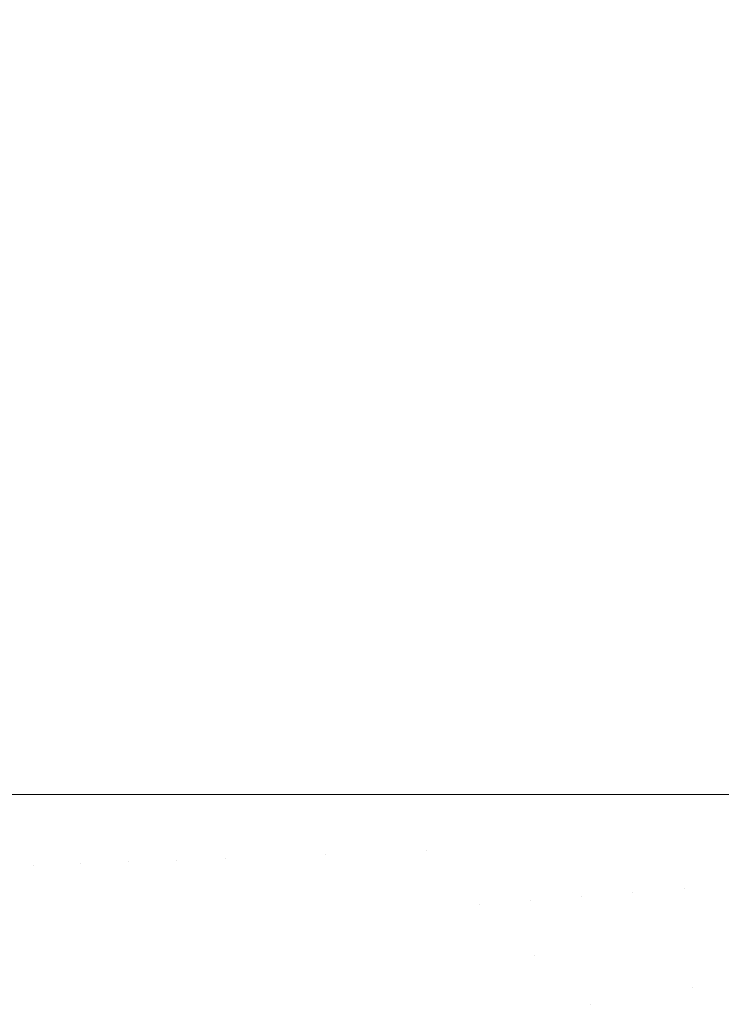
# Model space of a CAD drawing. Header units: centimetres. Extents: x -21.6 to 22.7, y 4.2 to 6.
# Tile 28 of 256: x -21.565 to -21.5419, y 4.2933 to 4.3257. Entities that reach past the tile are written whole.
import ezdxf

# ---------------------------------------------------------------- set-up
doc = ezdxf.new("R2010")
doc.units = ezdxf.units.CM
doc.header["$LTSCALE"] = 2.54
doc.layers.add('Lucido design-1', color=7, linetype='Continuous')

# ---------------------------------------------------------------- blocks, each defined once
blk = doc.blocks.new('Gruppo-3-1')
at = {"color": 7, "linetype": 'Continuous', "lineweight": 9}
for points, invisible_edges in [([(-21.566333, 5.900212, -2276.987522), (-21.563944, 5.900212, -2276.99071), (-21.563944, 4.300212, -2276.99071), (-21.566036, 4.300212, -2276.987918)], 10), ([(-21.563828, 5.900212, -2276.253482), (-21.56622, 5.900212, -2276.256661), (-21.56622, 4.300212, -2276.256661), (-21.564517, 4.300212, -2276.254398)], 10), ([(-21.564517, 4.300212, -2276.254398), (-21.563828, 4.300212, -2276.253482), (-21.563828, 5.900212, -2276.253482)], 10), ([(-21.562975, 4.300212, -2276.991898), (-21.563944, 4.300212, -2276.99071), (-21.563944, 5.900212, -2276.99071), (-21.562975, 5.900212, -2276.991898)], 10), ([(-21.561366, 5.900212, -2276.250477), (-21.563828, 5.900212, -2276.253482), (-21.563828, 4.300212, -2276.253482), (-21.561421, 4.300212, -2276.250544)], 10), ([(-21.562975, 5.900212, -2276.991898), (-21.561485, 5.900212, -2276.993723), (-21.561485, 4.300212, -2276.993723), (-21.562975, 4.300212, -2276.991898)], 10), ([(-21.559819, 4.300212, -2276.995601), (-21.561485, 4.300212, -2276.993723), (-21.561485, 5.900212, -2276.993723), (-21.559819, 5.900212, -2276.995601)], 10), ([(-21.561421, 4.300212, -2276.250544), (-21.561366, 4.300212, -2276.250477), (-21.561366, 5.900212, -2276.250477)], 10), ([(-21.561366, 5.900212, -2276.250477), (-21.561366, 4.300212, -2276.250477), (-21.558842, 4.300212, -2276.247644), (-21.558842, 5.900212, -2276.247644)], 5), ([(-21.559819, 5.900212, -2276.995601), (-21.558964, 5.900212, -2276.996564), (-21.558964, 4.300212, -2276.996564), (-21.559819, 4.300212, -2276.995601)], 10), ([(-21.558964, 5.900212, -2276.996564), (-21.556389, 5.900212, -2276.999234), (-21.556389, 4.300212, -2276.999234), (-21.558209, 4.300212, -2276.997346)], 10), ([(-21.558209, 4.300212, -2276.997346), (-21.558964, 4.300212, -2276.996564), (-21.558964, 5.900212, -2276.996564)], 10), ([(-21.556265, 5.900212, -2276.244983), (-21.558842, 5.900212, -2276.247644), (-21.558842, 4.300212, -2276.247644), (-21.558211, 4.300212, -2276.246992)], 10), ([(-21.558211, 4.300212, -2276.246992), (-21.556265, 4.300212, -2276.244983), (-21.556265, 5.900212, -2276.244983)], 10), ([(-21.554936, 4.300212, -2277.000622), (-21.556389, 4.300212, -2276.999234), (-21.556389, 5.900212, -2276.999234), (-21.554936, 5.900212, -2277.000622)], 10), ([(-21.553643, 5.900212, -2276.242489), (-21.556265, 5.900212, -2276.244983), (-21.556265, 4.300212, -2276.244983), (-21.554935, 4.300212, -2276.243718)], 10), ([(-21.554936, 5.900212, -2277.000622), (-21.553769, 5.900212, -2277.001736), (-21.553769, 4.300212, -2277.001736), (-21.554936, 4.300212, -2277.000622)], 10), ([(-21.554935, 4.300212, -2276.243718), (-21.553643, 4.300212, -2276.242489), (-21.553643, 5.900212, -2276.242489)], 10), ([(-21.553769, 4.300212, -2277.001736), (-21.553769, 5.900212, -2277.001736), (-21.551854, 5.900212, -2277.003439), (-21.551854, 4.300212, -2277.003439)], 5), ([(-21.553643, 5.900212, -2276.242489), (-21.553643, 4.300212, -2276.242489), (-21.552235, 4.300212, -2276.241232), (-21.552235, 5.900212, -2276.241232)], 5), ([(-21.551616, 5.900212, -2276.240714), (-21.552235, 5.900212, -2276.241232), (-21.552235, 4.300212, -2276.241232), (-21.551616, 4.300212, -2276.240714)], 10), ([(-21.551621, 4.300212, -2277.003631), (-21.551854, 4.300212, -2277.003439), (-21.551854, 5.900212, -2277.003439), (-21.551621, 5.900212, -2277.003631)], 10), ([(-21.54994, 4.300212, -2277.005022), (-21.551621, 4.300212, -2277.003631), (-21.551621, 5.900212, -2277.003631), (-21.54994, 5.900212, -2277.005022)], 10), ([(-21.551616, 4.300212, -2276.240714), (-21.549944, 4.300212, -2276.239313), (-21.549944, 5.900212, -2276.239313), (-21.551616, 5.900212, -2276.240714)], 10), ([(-21.549944, 4.300212, -2276.239313), (-21.549554, 4.300212, -2276.238987), (-21.549554, 5.900212, -2276.238987), (-21.549944, 5.900212, -2276.239313)], 10), ([(-21.54994, 5.900212, -2277.005022), (-21.549169, 5.900212, -2277.00566), (-21.549169, 4.300212, -2277.00566), (-21.54994, 4.300212, -2277.005022)], 10), ([(-21.548257, 5.900212, -2276.237989), (-21.549554, 5.900212, -2276.238987), (-21.549554, 4.300212, -2276.238987), (-21.548257, 4.300212, -2276.237989)], 10), ([(-21.549169, 5.900212, -2277.00566), (-21.546458, 5.900212, -2277.007721), (-21.546458, 4.300212, -2277.007721), (-21.548259, 4.300212, -2277.006352)], 10), ([(-21.548259, 4.300212, -2277.006352), (-21.549169, 4.300212, -2277.00566), (-21.549169, 5.900212, -2277.00566)], 10), ([(-21.548257, 4.300212, -2276.237989), (-21.546847, 4.300212, -2276.236904), (-21.546847, 5.900212, -2276.236904), (-21.548257, 5.900212, -2276.237989)], 10), ([(-21.544888, 5.900212, -2276.235521), (-21.546847, 5.900212, -2276.236904), (-21.546847, 4.300212, -2276.236904), (-21.544888, 4.300212, -2276.235521)], 10), ([(-21.544887, 4.300212, -2277.008817), (-21.546458, 4.300212, -2277.007721), (-21.546458, 5.900212, -2277.007721), (-21.544887, 5.900212, -2277.008817)], 10), ([(-21.544888, 4.300212, -2276.235521), (-21.544116, 4.300212, -2276.234975), (-21.544116, 5.900212, -2276.234975), (-21.544888, 5.900212, -2276.235521)], 10), ([(-21.544887, 5.900212, -2277.008817), (-21.543724, 5.900212, -2277.009627), (-21.543724, 4.300212, -2277.009627), (-21.544887, 4.300212, -2277.008817)], 10), ([(-21.543202, 5.900212, -2276.234385), (-21.544116, 5.900212, -2276.234975), (-21.544116, 4.300212, -2276.234975), (-21.543202, 4.300212, -2276.234385)], 10), ([(-21.543724, 5.900212, -2277.009627), (-21.540972, 5.900212, -2277.011383), (-21.540972, 4.300212, -2277.011383), (-21.543204, 4.300212, -2277.009959)], 10), ([(-21.543204, 4.300212, -2277.009959), (-21.543724, 4.300212, -2277.009627), (-21.543724, 5.900212, -2277.009627)], 10), ([(-21.543202, 4.300212, -2276.234385), (-21.541366, 4.300212, -2276.233198), (-21.541366, 5.900212, -2276.233198), (-21.543202, 5.900212, -2276.234385)], 10), ([(-21.5645, 4.297879, -2276.254388), (-21.564517, 4.300212, -2276.254398), (-21.56622, 4.300212, -2276.256661), (-21.566012, 4.297821, -2276.256417)], 13), ([(-21.566012, 4.297821, -2276.987923), (-21.566036, 4.300212, -2276.987918), (-21.563944, 4.300212, -2276.99071), (-21.5645, 4.297879, -2276.989952)], 13), ([(-21.563828, 4.300212, -2276.253482), (-21.564517, 4.300212, -2276.254398), (-21.5645, 4.297879, -2276.254388)], 10), ([(-21.5645, 4.297879, -2276.254388), (-21.562959, 4.297937, -2276.25243), (-21.563828, 4.300212, -2276.253482)], 11), ([(-21.562959, 4.297937, -2276.99191), (-21.5645, 4.297879, -2276.989952), (-21.563944, 4.300212, -2276.99071)], 11), ([(-21.563944, 4.300212, -2276.99071), (-21.562975, 4.300212, -2276.991898), (-21.562959, 4.297937, -2276.99191)], 10), ([(-21.561393, 4.297997, -2276.250543), (-21.561421, 4.300212, -2276.250544), (-21.563828, 4.300212, -2276.253482), (-21.562959, 4.297937, -2276.25243)], 13), ([(-21.562959, 4.297937, -2276.99191), (-21.562975, 4.300212, -2276.991898), (-21.561485, 4.300212, -2276.993723)], 9), ([(-21.561485, 4.300212, -2276.993723), (-21.561393, 4.297997, -2276.993797), (-21.562959, 4.297937, -2276.99191)], 11), ([(-21.561393, 4.297997, -2276.993797), (-21.561485, 4.300212, -2276.993723), (-21.559819, 4.300212, -2276.995601), (-21.559803, 4.298058, -2276.995613)], 13), ([(-21.561366, 4.300212, -2276.250477), (-21.561421, 4.300212, -2276.250544), (-21.561393, 4.297997, -2276.250543)], 10), ([(-21.561366, 4.300212, -2276.250477), (-21.561393, 4.297997, -2276.250543), (-21.559803, 4.298058, -2276.248727)], 11), ([(-21.559803, 4.298058, -2276.248727), (-21.558842, 4.300212, -2276.247644), (-21.561366, 4.300212, -2276.250477)], 9), ([(-21.559803, 4.298058, -2276.995613), (-21.559819, 4.300212, -2276.995601), (-21.558964, 4.300212, -2276.996564)], 9), ([(-21.558842, 4.300212, -2276.247644), (-21.559803, 4.298058, -2276.248727), (-21.558193, 4.298119, -2276.246983)], 11), ([(-21.558964, 4.300212, -2276.996564), (-21.558193, 4.298119, -2276.997357), (-21.559803, 4.298058, -2276.995613)], 11), ([(-21.558964, 4.300212, -2276.996564), (-21.558209, 4.300212, -2276.997346), (-21.558193, 4.298119, -2276.997357)], 10), ([(-21.558193, 4.298119, -2276.246983), (-21.558211, 4.300212, -2276.246992), (-21.558842, 4.300212, -2276.247644)], 9), ([(-21.556565, 4.298182, -2276.245308), (-21.556265, 4.300212, -2276.244983), (-21.558211, 4.300212, -2276.246992), (-21.558193, 4.298119, -2276.246983)], 13), ([(-21.558193, 4.298119, -2276.997357), (-21.558209, 4.300212, -2276.997346), (-21.556389, 4.300212, -2276.999234), (-21.556565, 4.298182, -2276.999031)], 13), ([(-21.556265, 4.300212, -2276.244983), (-21.556565, 4.298182, -2276.245308), (-21.554922, 4.298244, -2276.243704)], 11), ([(-21.554922, 4.298244, -2277.000635), (-21.556565, 4.298182, -2276.999031), (-21.556389, 4.300212, -2276.999234)], 11), ([(-21.556389, 4.300212, -2276.999234), (-21.554936, 4.300212, -2277.000622), (-21.554922, 4.298244, -2277.000635)], 10), ([(-21.554922, 4.298244, -2276.243704), (-21.554935, 4.300212, -2276.243718), (-21.556265, 4.300212, -2276.244983)], 9), ([(-21.554922, 4.298244, -2277.000635), (-21.554936, 4.300212, -2277.000622), (-21.553769, 4.300212, -2277.001736)], 9), ([(-21.553643, 4.300212, -2276.242489), (-21.554935, 4.300212, -2276.243718), (-21.554922, 4.298244, -2276.243704)], 10), ([(-21.554922, 4.298244, -2276.243704), (-21.553266, 4.298308, -2276.24217), (-21.553643, 4.300212, -2276.242489)], 11), ([(-21.553769, 4.300212, -2277.001736), (-21.553266, 4.298308, -2277.00217), (-21.554922, 4.298244, -2277.000635)], 11), ([(-21.5516, 4.298371, -2277.003636), (-21.553266, 4.298308, -2277.00217), (-21.553769, 4.300212, -2277.001736), (-21.551854, 4.300212, -2277.003439)], 11), ([(-21.552235, 4.300212, -2276.241232), (-21.553643, 4.300212, -2276.242489), (-21.553266, 4.298308, -2276.24217), (-21.5516, 4.298371, -2276.240704)], 14), ([(-21.5516, 4.298371, -2276.240704), (-21.551616, 4.300212, -2276.240714), (-21.552235, 4.300212, -2276.241232)], 9), ([(-21.551854, 4.300212, -2277.003439), (-21.551621, 4.300212, -2277.003631), (-21.5516, 4.298371, -2277.003636)], 10), ([(-21.5516, 4.298371, -2277.003636), (-21.551621, 4.300212, -2277.003631), (-21.54994, 4.300212, -2277.005022)], 9), ([(-21.549944, 4.300212, -2276.239313), (-21.551616, 4.300212, -2276.240714), (-21.5516, 4.298371, -2276.240704)], 10), ([(-21.549853, 4.296604, -2276.239306), (-21.549944, 4.300212, -2276.239313), (-21.5516, 4.298371, -2276.240704)], 11), ([(-21.5516, 4.298371, -2277.003636), (-21.54994, 4.300212, -2277.005022), (-21.549853, 4.296604, -2277.005034)], 11), ([(-21.549554, 4.300212, -2276.238987), (-21.549944, 4.300212, -2276.239313), (-21.549853, 4.296604, -2276.239306)], 10), ([(-21.549853, 4.296604, -2277.005034), (-21.54994, 4.300212, -2277.005022), (-21.549169, 4.300212, -2277.00566)], 9), ([(-21.549554, 4.300212, -2276.238987), (-21.549853, 4.296604, -2276.239306), (-21.548175, 4.296735, -2276.237975)], 11), ([(-21.548175, 4.296735, -2277.006365), (-21.549853, 4.296604, -2277.005034), (-21.549169, 4.300212, -2277.00566)], 11), ([(-21.548175, 4.296735, -2276.237975), (-21.548257, 4.300212, -2276.237989), (-21.549554, 4.300212, -2276.238987)], 9), ([(-21.549169, 4.300212, -2277.00566), (-21.548259, 4.300212, -2277.006352), (-21.548175, 4.296735, -2277.006365)], 10), ([(-21.548259, 4.300212, -2277.006352), (-21.546458, 4.300212, -2277.007721), (-21.546494, 4.296865, -2277.00763), (-21.548175, 4.296735, -2277.006365)], 14), ([(-21.546847, 4.300212, -2276.236904), (-21.548257, 4.300212, -2276.237989), (-21.548175, 4.296735, -2276.237975)], 10), ([(-21.548175, 4.296735, -2276.237975), (-21.546494, 4.296865, -2276.23671), (-21.546847, 4.300212, -2276.236904)], 11), ([(-21.544888, 4.300212, -2276.235521), (-21.546847, 4.300212, -2276.236904), (-21.546494, 4.296865, -2276.23671), (-21.54481, 4.296996, -2276.235509)], 14), ([(-21.54481, 4.296996, -2277.008831), (-21.546494, 4.296865, -2277.00763), (-21.546458, 4.300212, -2277.007721), (-21.544887, 4.300212, -2277.008817)], 11), ([(-21.544116, 4.300212, -2276.234975), (-21.544888, 4.300212, -2276.235521), (-21.54481, 4.296996, -2276.235509)], 10), ([(-21.54481, 4.296996, -2277.008831), (-21.544887, 4.300212, -2277.008817), (-21.543724, 4.300212, -2277.009627)], 9), ([(-21.544116, 4.300212, -2276.234975), (-21.54481, 4.296996, -2276.235509), (-21.543127, 4.297127, -2276.234372)], 11), ([(-21.543724, 4.300212, -2277.009627), (-21.543127, 4.297127, -2277.009968), (-21.54481, 4.296996, -2277.008831)], 11), ([(-21.543127, 4.297127, -2276.234372), (-21.543202, 4.300212, -2276.234385), (-21.544116, 4.300212, -2276.234975)], 9), ([(-21.543724, 4.300212, -2277.009627), (-21.543204, 4.300212, -2277.009959), (-21.543127, 4.297127, -2277.009968)], 10), ([(-21.541446, 4.297257, -2277.011043), (-21.543127, 4.297127, -2277.009968), (-21.543204, 4.300212, -2277.009959), (-21.540972, 4.300212, -2277.011383)], 11), ([(-21.541366, 4.300212, -2276.233198), (-21.543202, 4.300212, -2276.234385), (-21.543127, 4.297127, -2276.234372), (-21.541446, 4.297257, -2276.233297)], 14), ([(-21.553266, 4.298308, -2276.24217), (-21.553188, 4.296345, -2276.24217), (-21.551524, 4.296474, -2276.240704), (-21.5516, 4.298371, -2276.240704)], 15), ([(-21.5516, 4.298371, -2277.003636), (-21.551524, 4.296474, -2277.003636), (-21.553188, 4.296345, -2277.00217), (-21.553266, 4.298308, -2277.00217)], 15), ([(-21.5516, 4.298371, -2276.240704), (-21.551524, 4.296474, -2276.240704), (-21.549853, 4.296604, -2276.239306)], 11), ([(-21.549853, 4.296604, -2277.005034), (-21.551524, 4.296474, -2277.003636), (-21.5516, 4.298371, -2277.003636)], 11), ([(-21.561393, 4.297997, -2276.250543), (-21.561302, 4.295715, -2276.250543), (-21.559714, 4.295838, -2276.248727), (-21.559803, 4.298058, -2276.248727)], 15), ([(-21.559803, 4.298058, -2276.995613), (-21.559714, 4.295838, -2276.995613), (-21.561302, 4.295715, -2276.993797), (-21.561393, 4.297997, -2276.993797)], 15), ([(-21.559803, 4.298058, -2276.248727), (-21.559714, 4.295838, -2276.248727), (-21.558107, 4.295963, -2276.246983), (-21.558193, 4.298119, -2276.246983)], 15), ([(-21.558193, 4.298119, -2276.997357), (-21.558107, 4.295963, -2276.997357), (-21.559714, 4.295838, -2276.995613), (-21.559803, 4.298058, -2276.995613)], 15), ([(-21.558193, 4.298119, -2276.246983), (-21.558107, 4.295963, -2276.246983), (-21.556482, 4.296089, -2276.245308), (-21.556565, 4.298182, -2276.245308)], 15), ([(-21.556565, 4.298182, -2276.999031), (-21.556482, 4.296089, -2276.999031), (-21.558107, 4.295963, -2276.997357), (-21.558193, 4.298119, -2276.997357)], 15), ([(-21.556565, 4.298182, -2276.245308), (-21.556482, 4.296089, -2276.245308), (-21.554841, 4.296217, -2276.243704), (-21.554922, 4.298244, -2276.243704)], 15), ([(-21.554922, 4.298244, -2277.000635), (-21.554841, 4.296217, -2277.000635), (-21.556482, 4.296089, -2276.999031), (-21.556565, 4.298182, -2276.999031)], 15), ([(-21.554922, 4.298244, -2276.243704), (-21.554841, 4.296217, -2276.243704), (-21.553188, 4.296345, -2276.24217), (-21.553266, 4.298308, -2276.24217)], 15), ([(-21.553266, 4.298308, -2277.00217), (-21.553188, 4.296345, -2277.00217), (-21.554841, 4.296217, -2277.000635), (-21.554922, 4.298244, -2277.000635)], 15), ([(-21.566012, 4.297821, -2276.256417), (-21.565913, 4.295356, -2276.256417), (-21.564404, 4.295474, -2276.254388), (-21.5645, 4.297879, -2276.254388)], 15), ([(-21.5645, 4.297879, -2276.989952), (-21.564404, 4.295474, -2276.989952), (-21.565913, 4.295356, -2276.987923), (-21.566012, 4.297821, -2276.987923)], 15), ([(-21.5645, 4.297879, -2276.254388), (-21.564404, 4.295474, -2276.254388), (-21.562866, 4.295593, -2276.25243), (-21.562959, 4.297937, -2276.25243)], 15), ([(-21.562959, 4.297937, -2276.99191), (-21.562866, 4.295593, -2276.99191), (-21.564404, 4.295474, -2276.989952), (-21.5645, 4.297879, -2276.989952)], 15), ([(-21.562959, 4.297937, -2276.25243), (-21.562866, 4.295593, -2276.25243), (-21.561302, 4.295715, -2276.250543), (-21.561393, 4.297997, -2276.250543)], 15), ([(-21.561393, 4.297997, -2276.993797), (-21.561302, 4.295715, -2276.993797), (-21.562866, 4.295593, -2276.99191), (-21.562959, 4.297937, -2276.99191)], 15), ([(-21.544529, 4.293588, -2276.235509), (-21.542858, 4.293858, -2276.234372), (-21.543127, 4.297127, -2276.234372), (-21.54481, 4.296996, -2276.235509)], 15), ([(-21.54481, 4.296996, -2277.008831), (-21.543127, 4.297127, -2277.009968), (-21.542858, 4.293858, -2277.009968), (-21.544529, 4.293588, -2277.008831)], 15), ([(-21.541446, 4.297257, -2276.233297), (-21.543127, 4.297127, -2276.234372), (-21.542858, 4.293858, -2276.234372), (-21.541188, 4.294127, -2276.233297)], 15), ([(-21.541188, 4.294127, -2277.011043), (-21.542858, 4.293858, -2277.009968), (-21.543127, 4.297127, -2277.009968), (-21.541446, 4.297257, -2277.011043)], 15), ([(-21.546494, 4.296865, -2276.23671), (-21.548175, 4.296735, -2276.237975), (-21.548052, 4.294918, -2276.237975)], 11), ([(-21.548052, 4.294918, -2277.006365), (-21.548175, 4.296735, -2277.006365), (-21.546494, 4.296865, -2277.00763)], 11), ([(-21.548052, 4.294918, -2276.237975), (-21.546201, 4.293319, -2276.23671), (-21.546494, 4.296865, -2276.23671)], 11), ([(-21.546494, 4.296865, -2277.00763), (-21.546201, 4.293319, -2277.00763), (-21.548052, 4.294918, -2277.006365)], 11), ([(-21.54481, 4.296996, -2276.235509), (-21.546494, 4.296865, -2276.23671), (-21.546201, 4.293319, -2276.23671), (-21.544529, 4.293588, -2276.235509)], 15), ([(-21.544529, 4.293588, -2277.008831), (-21.546201, 4.293319, -2277.00763), (-21.546494, 4.296865, -2277.00763), (-21.54481, 4.296996, -2277.008831)], 15), ([(-21.551392, 4.294521, -2276.240704), (-21.551524, 4.296474, -2276.240704), (-21.553188, 4.296345, -2276.24217), (-21.553051, 4.294325, -2276.24217)], 15), ([(-21.553051, 4.294325, -2277.00217), (-21.553188, 4.296345, -2277.00217), (-21.551524, 4.296474, -2277.003636), (-21.551392, 4.294521, -2277.003636)], 15), ([(-21.549725, 4.294719, -2276.239306), (-21.549853, 4.296604, -2276.239306), (-21.551524, 4.296474, -2276.240704), (-21.551392, 4.294521, -2276.240704)], 15), ([(-21.551392, 4.294521, -2277.003636), (-21.551524, 4.296474, -2277.003636), (-21.549853, 4.296604, -2277.005034), (-21.549725, 4.294719, -2277.005034)], 15), ([(-21.548052, 4.294918, -2276.237975), (-21.548175, 4.296735, -2276.237975), (-21.549853, 4.296604, -2276.239306), (-21.549725, 4.294719, -2276.239306)], 15), ([(-21.549725, 4.294719, -2277.005034), (-21.549853, 4.296604, -2277.005034), (-21.548175, 4.296735, -2277.006365), (-21.548052, 4.294918, -2277.006365)], 15), ([(-21.5547, 4.294129, -2276.243704), (-21.554841, 4.296217, -2276.243704), (-21.556482, 4.296089, -2276.245308), (-21.556336, 4.293935, -2276.245308)], 15), ([(-21.556336, 4.293935, -2276.999031), (-21.556482, 4.296089, -2276.999031), (-21.554841, 4.296217, -2277.000635), (-21.5547, 4.294129, -2277.000635)], 15), ([(-21.553051, 4.294325, -2276.24217), (-21.553188, 4.296345, -2276.24217), (-21.554841, 4.296217, -2276.243704), (-21.5547, 4.294129, -2276.243704)], 15), ([(-21.5547, 4.294129, -2277.000635), (-21.554841, 4.296217, -2277.000635), (-21.553188, 4.296345, -2277.00217), (-21.553051, 4.294325, -2277.00217)], 15), ([(-21.561142, 4.293365, -2276.250543), (-21.55956, 4.293552, -2276.248727), (-21.559714, 4.295838, -2276.248727), (-21.561302, 4.295715, -2276.250543)], 15), ([(-21.561302, 4.295715, -2276.993797), (-21.559714, 4.295838, -2276.995613), (-21.55956, 4.293552, -2276.995613), (-21.561142, 4.293365, -2276.993797)], 15), ([(-21.557956, 4.293743, -2276.246983), (-21.558107, 4.295963, -2276.246983), (-21.559714, 4.295838, -2276.248727), (-21.55956, 4.293552, -2276.248727)], 15), ([(-21.55956, 4.293552, -2276.995613), (-21.559714, 4.295838, -2276.995613), (-21.558107, 4.295963, -2276.997357), (-21.557956, 4.293743, -2276.997357)], 15), ([(-21.556336, 4.293935, -2276.245308), (-21.556482, 4.296089, -2276.245308), (-21.558107, 4.295963, -2276.246983), (-21.557956, 4.293743, -2276.246983)], 15), ([(-21.557956, 4.293743, -2276.997357), (-21.558107, 4.295963, -2276.997357), (-21.556482, 4.296089, -2276.999031), (-21.556336, 4.293935, -2276.999031)], 15), ([(-21.564404, 4.295474, -2276.254388), (-21.565913, 4.295356, -2276.256417), (-21.565741, 4.292819, -2276.256417), (-21.564236, 4.292998, -2276.254388)], 15), ([(-21.564236, 4.292998, -2276.989952), (-21.565741, 4.292819, -2276.987923), (-21.565913, 4.295356, -2276.987923), (-21.564404, 4.295474, -2276.989952)], 15), ([(-21.564236, 4.292998, -2276.254388), (-21.562702, 4.29318, -2276.25243), (-21.562866, 4.295593, -2276.25243), (-21.564404, 4.295474, -2276.254388)], 15), ([(-21.564404, 4.295474, -2276.989952), (-21.562866, 4.295593, -2276.99191), (-21.562702, 4.29318, -2276.99191), (-21.564236, 4.292998, -2276.989952)], 15), ([(-21.561302, 4.295715, -2276.250543), (-21.562866, 4.295593, -2276.25243), (-21.562702, 4.29318, -2276.25243), (-21.561142, 4.293365, -2276.250543)], 15), ([(-21.561142, 4.293365, -2276.993797), (-21.562702, 4.29318, -2276.99191), (-21.562866, 4.295593, -2276.99191), (-21.561302, 4.295715, -2276.993797)], 15), ([(-21.549725, 4.294719, -2276.239306), (-21.549538, 4.292781, -2276.239306), (-21.547871, 4.29305, -2276.237975), (-21.548052, 4.294918, -2276.237975)], 15), ([(-21.548052, 4.294918, -2277.006365), (-21.547871, 4.29305, -2277.006365), (-21.549538, 4.292781, -2277.005034), (-21.549725, 4.294719, -2277.005034)], 15), ([(-21.548052, 4.294918, -2276.237975), (-21.547871, 4.29305, -2276.237975), (-21.546201, 4.293319, -2276.23671)], 11), ([(-21.546201, 4.293319, -2277.00763), (-21.547871, 4.29305, -2277.006365), (-21.548052, 4.294918, -2277.006365)], 11), ([(-21.553051, 4.294325, -2276.24217), (-21.55285, 4.292247, -2276.24217), (-21.551198, 4.292514, -2276.240704), (-21.551392, 4.294521, -2276.240704)], 15), ([(-21.551392, 4.294521, -2277.003636), (-21.551198, 4.292514, -2277.003636), (-21.55285, 4.292247, -2277.00217), (-21.553051, 4.294325, -2277.00217)], 15), ([(-21.551392, 4.294521, -2276.240704), (-21.551198, 4.292514, -2276.240704), (-21.549538, 4.292781, -2276.239306), (-21.549725, 4.294719, -2276.239306)], 15), ([(-21.549725, 4.294719, -2277.005034), (-21.549538, 4.292781, -2277.005034), (-21.551198, 4.292514, -2277.003636), (-21.551392, 4.294521, -2277.003636)], 15), ([(-21.5547, 4.294129, -2276.243704), (-21.554492, 4.291983, -2276.243704), (-21.55285, 4.292247, -2276.24217), (-21.553051, 4.294325, -2276.24217)], 15), ([(-21.553051, 4.294325, -2277.00217), (-21.55285, 4.292247, -2277.00217), (-21.554492, 4.291983, -2277.000635), (-21.5547, 4.294129, -2277.000635)], 15), ([(-21.557956, 4.293743, -2276.246983), (-21.557736, 4.29146, -2276.246983), (-21.556122, 4.29172, -2276.245308), (-21.556336, 4.293935, -2276.245308)], 15), ([(-21.556336, 4.293935, -2276.999031), (-21.556122, 4.29172, -2276.999031), (-21.557736, 4.29146, -2276.997357), (-21.557956, 4.293743, -2276.997357)], 15), ([(-21.556336, 4.293935, -2276.245308), (-21.556122, 4.29172, -2276.245308), (-21.554492, 4.291983, -2276.243704), (-21.5547, 4.294129, -2276.243704)], 15), ([(-21.5547, 4.294129, -2277.000635), (-21.554492, 4.291983, -2277.000635), (-21.556122, 4.29172, -2276.999031), (-21.556336, 4.293935, -2276.999031)], 15), ([(-21.542858, 4.293858, -2276.234372), (-21.544529, 4.293588, -2276.235509), (-21.544305, 4.291815, -2276.235509)], 11), ([(-21.544305, 4.291815, -2277.008831), (-21.544529, 4.293588, -2277.008831), (-21.542858, 4.293858, -2277.009968)], 11), ([(-21.544305, 4.291815, -2276.235509), (-21.542367, 4.290413, -2276.234372), (-21.542858, 4.293858, -2276.234372)], 11), ([(-21.542858, 4.293858, -2277.009968), (-21.542367, 4.290413, -2277.009968), (-21.544305, 4.291815, -2277.008831)], 11), ([(-21.541188, 4.294127, -2276.233297), (-21.542858, 4.293858, -2276.234372), (-21.542367, 4.290413, -2276.234372), (-21.540718, 4.290828, -2276.233297)], 15), ([(-21.540718, 4.290828, -2277.011043), (-21.542367, 4.290413, -2277.009968), (-21.542858, 4.293858, -2277.009968), (-21.541188, 4.294127, -2277.011043)], 15), ([(-21.560909, 4.290949, -2276.250543), (-21.559333, 4.291203, -2276.248727), (-21.55956, 4.293552, -2276.248727), (-21.561142, 4.293365, -2276.250543)], 15), ([(-21.561142, 4.293365, -2276.993797), (-21.55956, 4.293552, -2276.995613), (-21.559333, 4.291203, -2276.995613), (-21.560909, 4.290949, -2276.993797)], 15), ([(-21.55956, 4.293552, -2276.248727), (-21.559333, 4.291203, -2276.248727), (-21.557736, 4.29146, -2276.246983), (-21.557956, 4.293743, -2276.246983)], 15), ([(-21.557956, 4.293743, -2276.997357), (-21.557736, 4.29146, -2276.997357), (-21.559333, 4.291203, -2276.995613), (-21.55956, 4.293552, -2276.995613)], 15), ([(-21.544305, 4.291815, -2276.235509), (-21.544529, 4.293588, -2276.235509), (-21.546201, 4.293319, -2276.23671), (-21.545968, 4.291473, -2276.23671)], 15), ([(-21.545968, 4.291473, -2277.00763), (-21.546201, 4.293319, -2277.00763), (-21.544529, 4.293588, -2277.008831), (-21.544305, 4.291815, -2277.008831)], 15), ([(-21.561142, 4.293365, -2276.250543), (-21.562702, 4.29318, -2276.25243), (-21.562462, 4.290699, -2276.25243), (-21.560909, 4.290949, -2276.250543)], 15), ([(-21.560909, 4.290949, -2276.993797), (-21.562462, 4.290699, -2276.99191), (-21.562702, 4.29318, -2276.99191), (-21.561142, 4.293365, -2276.993797)], 15), ([(-21.545968, 4.291473, -2276.23671), (-21.546201, 4.293319, -2276.23671), (-21.547871, 4.29305, -2276.237975), (-21.547629, 4.291132, -2276.237975)], 15), ([(-21.547629, 4.291132, -2277.006365), (-21.547871, 4.29305, -2277.006365), (-21.546201, 4.293319, -2277.00763), (-21.545968, 4.291473, -2277.00763)], 15)]:
    blk.add_3dface(points, dxfattribs=dict(at, invisible_edges=invisible_edges))
blk = doc.blocks.new('Gruppo-4-1')
at = {"color": 7}
blk.add_blockref('Gruppo-3-1', (0, 0), dxfattribs=at)

msp = doc.modelspace()

# ---------------------------------------------------------------- block references
at = {"layer": 'Lucido design-1', "color": 7}
msp.add_blockref('Gruppo-4-1', (0, 0), dxfattribs=at)

doc.saveas('drawing.dxf')
